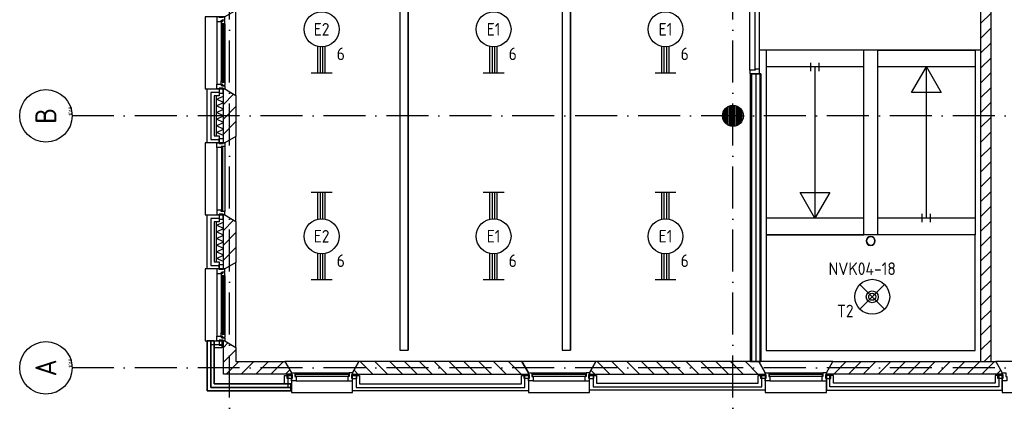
# Model space of a CAD drawing. Header units: millimetres. Extents: x -6587 to 112313, y 244 to 84344.
# Tile 3 of 63: x 14595 to 28681, y 8701 to 14281. Entities that reach past the tile are written whole.
import ezdxf
from ezdxf.enums import TextEntityAlignment as Align

# ---------------------------------------------------------------- set-up
doc = ezdxf.new("R2010")
doc.units = ezdxf.units.MM
doc.header["$LTSCALE"] = 100
doc.linetypes.add('DASHDOT', pattern=[9, 6, -1.5, 0, -1.5])
doc.layers.get('0').update_dxf_attribs({"color": 9, "linetype": 'CONTINUOUS'})
for name, color, linetype in [('AL$1----_ALGEMEEN', 7, 'CONTINUOUS'), ('AL$7----_STRAMIEN', 1, 'DASHDOT'), ('AL21----_BUITENWAND', 4, 'CONTINUOUS'), ('AL21K---_ISOLATIE', 1, 'CONTINUOUS'), ('AL22----_BINNENWAND', 7, 'CONTINUOUS'), ('AL24----_TRAPPEN', 7, 'CONTINUOUS'), ('AL28----_KONSTRUKTIE', 3, 'CONTINUOUS'), ('AL31----_BUITENKOZ', 7, 'CONTINUOUS'), ('AL32----_BINNENKOZ', 7, 'CONTINUOUS'), ('ALL-----_REFLIJNEN', 8, 'CONTINUOUS'), ('ALN-----_BLOCKNAAM', 2, 'CONTINUOUS'), ('ALXA3---_VOLZWART', 14, 'CONTINUOUS'), ('ALXAA---_GEWBETON', 12, 'CONTINUOUS'), ('ALXAB---_PREFABBETON', 1, 'CONTINUOUS'), ('EB63101-_ATTRIB', 2, 'CONTINUOUS'), ('EB63501-_ATTRIB', 2, 'CONTINUOUS'), ('EL63101-_LICHT-ARM', 3, 'CONTINUOUS'), ('EL63501-_NOODVRL-ARM', 3, 'CONTINUOUS'), ('KABELGOOT1', 8, 'CONTINUOUS'), ('LIJN025', 10, 'CONTINUOUS')]:
    doc.layers.add(name, color=color, linetype=linetype)
doc.styles.add('1_8', font='iso', dxfattribs={"width": 0.7, "height": 1.8})
doc.styles.add('2_0', font='iso', dxfattribs={"height": 200})
doc.styles.add('NORATT', font='isocp.shx')
doc.styles.get("Standard").update_dxf_attribs({"font": 'iso.shx'})

# ---------------------------------------------------------------- blocks, each defined once
blk = doc.blocks.new('EJ3T20')
at = {"color": 0}
for p, q in [((-6.25, -1.5), (-6.25, 1.5)), ((6.25, -1.5), (6.25, 1.5)), ((-6.25, 0.52), (-2.44, 0.52)), ((-6.25, 0.17), (-2.49, 0.17)), ((2.44, 0.52), (6.25, 0.52)), ((2.49, 0.17), (6.25, 0.17)), ((-6.25, -0.17), (-2.49, -0.17)), ((-6.25, -0.52), (-2.44, -0.52)), ((2.44, -0.52), (6.25, -0.52)), ((2.49, -0.17), (6.25, -0.17))]:
    blk.add_line(p, q, dxfattribs=at)
blk.add_circle((0, 0), 2.5, dxfattribs=at)
at = {"color": 6, "style": '1_8'}
for tag, flags, p in [('SCHAK', 8, (3.5, 2.75)), ('A_CODE', 8, (0, 0)), ('GROEP', 8, (-3.5, -2.75)), ('KAST', 9, (3.5, -2.75))]:
    blk.add_attdef(tag, text='', height=1.8, dxfattribs=dict(at, flags=flags)).set_placement(p, align=Align.MIDDLE)
blk = doc.blocks.new('ES3G01')
at = {"color": 0}
for p, q in [((-1.77, 1.77), (1.77, -1.77)), ((1.77, 1.77), (-1.77, -1.77))]:
    blk.add_line(p, q, dxfattribs=at)
at = {"color": 6}
blk.add_lwpolyline([(1.77, -1.77), (1.75, -1.75)], dxfattribs=at)
blk.add_circle((0, 0), 2.5)
at = {"color": 0}
for radius in [0.85, 0.5]:
    blk.add_circle((0, 0), radius, dxfattribs=at)
at = {"color": 6, "style": '1_8'}
for tag, flags, p in [('A_CODE', 8, (-3.5, 2.75)), ('SCHAK', 8, (3.5, 2.75)), ('GROEP', 8, (-3.5, -2.75)), ('KAST', 9, (3.5, -2.75))]:
    blk.add_attdef(tag, text='', height=1.8, dxfattribs=dict(at, flags=flags)).set_placement(p, align=Align.MIDDLE)
blk = doc.blocks.new('1010')
at = {"layer": 'AL$7----_STRAMIEN', "color": 7, "linetype": 'Continuous'}
blk.add_circle((0, 750), 750, dxfattribs=at)
at = {"layer": 'AL$7----_STRAMIEN', "color": 3, "linetype": 'Continuous'}
blk.add_attdef('STR-NAAM', text='', height=600, rotation=360, dxfattribs=at).set_placement((0, 750), align=Align.MIDDLE)
at = {"layer": 'ALN-----_BLOCKNAAM', "linetype": 'Continuous'}
blk.add_text('1010', height=100, dxfattribs=at).set_placement((0, 0))
blk = doc.blocks.new('RONDBUIS219X8')
at = {"color": 0, "linetype": 'Continuous'}
for points in [[(109.55, 0, 1), (-109.55, 0, 1)], [(101.55, 0, 1), (-101.55, 0, 1)]]:
    blk.add_lwpolyline(points, format="xyb", close=True, dxfattribs=at)
blk = doc.blocks.new('EH100000')
at = {"linetype": 'ByBlock'}
for p, q in [((1, 0.5), (0, 0.5)), ((1, 0.5, 1), (0, 0.5, 1)), ((0, -0.5, 1), (1, -0.5, 1)), ((1, -0.5), (0, -0.5))]:
    blk.add_line(p, q, dxfattribs=at)
at = {"linetype": 'ByBlock', "invisible_edges": 15}
for points in [[(1, -0.5), (0, -0.5), (0, 0.5), (1, 0.5)], [(0, 0.5), (1, 0.5), (1, 0.5, 1), (0, 0.5, 1)], [(0, -0.5, 1), (1, -0.5, 1), (1, -0.5), (0, -0.5)]]:
    blk.add_3dface(points, dxfattribs=at)
at = {"linetype": 'ByBlock', "style": '2_0', "flags": 8}
blk.add_attdef('FUNCTIE', text='', height=0.5, dxfattribs=at).set_placement((0.5, 0), align=Align.MIDDLE)
at = {"linetype": 'ByBlock', "flags": 9}
blk.add_attdef('SCHOT', text='', height=0.5, dxfattribs=at).set_placement((0.5, 0), align=Align.MIDDLE)
blk = doc.blocks.new('EH100005')
blk.add_lwpolyline([(-1, -0.5), (0, -0.5), (0, 0.5), (-1, 0.5)])
at = {"style": '2_0', "flags": 9}
blk.add_attdef('HULPSTUK', text='', height=0.5, dxfattribs=at).set_placement((0, 0), align=Align.MIDDLE)
blk = doc.blocks.new('A$Cb38f1ce1')
at = {"layer": 'ALXAA---_GEWBETON'}
h = blk.add_hatch(dxfattribs=at)
h.set_pattern_fill('GEWPBET', color=8, scale=100, angle=90, style=0)
h.set_pattern_definition([(90, (21547.848, 6379.993), (-20, 6e-15), [])])
edge = h.paths.add_edge_path()
edge.add_arc((21548, 6380), 150, 0, 360)
at = {"layer": 'AL$1----_ALGEMEEN', "color": 8}
blk.add_lwpolyline([(23617, 6640), (23617, 6640)], dxfattribs=at)
at = {"layer": 'AL$7----_STRAMIEN', "color": 1}
for p, q in [((14348, 1456), (14348, 70113)), ((31593, 6380), (12094, 6380)), ((31593, 2780), (12094, 2780))]:
    blk.add_line(p, q, dxfattribs=at)
blk.add_lwpolyline([(21548, 1456), (21548, 70088)], dxfattribs=at)
at = {"layer": 'AL21----_BUITENWAND', "color": 8}
for p, q in [((14028, 5995), (14028, 6765)), ((14028, 6765), (14197, 6765)), ((14197, 6765), (14197, 6665)), ((14197, 6665), (14128, 6665)), ((14128, 6665), (14128, 6095)), ((14128, 6095), (14197, 6095)), ((14197, 6095), (14197, 5995)), ((14197, 5995), (14028, 5995)), ((14028, 4195), (14028, 4965)), ((14028, 4965), (14197, 4965)), ((14197, 4965), (14197, 4865)), ((14197, 4865), (14128, 4865)), ((14128, 4865), (14128, 4295)), ((14128, 4295), (14197, 4295)), ((14197, 4295), (14197, 4195)), ((14197, 4195), (14028, 4195)), ((14028, 3165), (14028, 2450)), ((14128, 3165), (14028, 3165)), ((14028, 2450), (14028, 3165)), ((14028, 3165), (14128, 3165)), ((14028, 3165), (14028, 2450)), ((14128, 3165), (14028, 3165)), ((14028, 2450), (14028, 3165)), ((14028, 3165), (14128, 3165)), ((14028, 2450), (14028, 3165)), ((14028, 3165), (14238, 3165)), ((14128, 2550), (14128, 3165)), ((14128, 3165), (14128, 2550)), ((14128, 2550), (14128, 3165)), ((14128, 3165), (14128, 2550)), ((14238, 3165), (14238, 3065)), ((14238, 3065), (14128, 3065)), ((14128, 3065), (14128, 2550)), ((15231, 2550), (14128, 2550)), ((14128, 2550), (15231, 2550)), ((15223, 2550), (14128, 2550)), ((14128, 2550), (15223, 2550)), ((14128, 2550), (15131, 2550)), ((15131, 2550), (15131, 2670)), ((15131, 2670), (15231, 2670)), ((15223, 2450), (15223, 2550)), ((15223, 2550), (15223, 2450)), ((15231, 2670), (15231, 2450)), ((15231, 2450), (15231, 2550)), ((15231, 2550), (15231, 2450)), ((16106, 2450), (16106, 2670)), ((16106, 2670), (16206, 2670)), ((16206, 2670), (16206, 2550)), ((16206, 2550), (18521, 2550)), ((18521, 2550), (18521, 2670)), ((18521, 2670), (18621, 2670)), ((18621, 2670), (18621, 2450)), ((19496, 2460), (19496, 2670)), ((19496, 2670), (19596, 2670)), ((19596, 2670), (19596, 2560)), ((19596, 2560), (21910, 2560)), ((21910, 2560), (21910, 2670)), ((21910, 2670), (22010, 2670)), ((22010, 2670), (22010, 2460)), ((22985, 2670), (22885, 2670)), ((22885, 2670), (22885, 2460)), ((22985, 2560), (22985, 2670)), ((25300, 2560), (22985, 2560)), ((25300, 2670), (25300, 2560)), ((25400, 2670), (25300, 2670)), ((25400, 2460), (25400, 2670)), ((14028, 2450), (15231, 2450)), ((15231, 2450), (14028, 2450)), ((14028, 2450), (15223, 2450)), ((15223, 2450), (14028, 2450)), ((15231, 2450), (14028, 2450)), ((18621, 2450), (16106, 2450)), ((22010, 2460), (19496, 2460)), ((22885, 2460), (25400, 2460))]:
    blk.add_line(p, q, dxfattribs=at)
at = {"layer": 'AL21K---_ISOLATIE', "color": 8, "linetype": 'Continuous'}
for p, q in [((14158, 6095), (14158, 6665)), ((14158, 6617), (14258, 6661)), ((14258, 6095), (14258, 6665)), ((14258, 6570), (14158, 6617)), ((14158, 6522), (14258, 6570)), ((14258, 6475), (14158, 6522)), ((14158, 6427), (14258, 6475)), ((14258, 6380), (14158, 6427)), ((14158, 6332), (14258, 6380)), ((14258, 6285), (14158, 6332)), ((14158, 6237), (14258, 6285)), ((14258, 6190), (14158, 6237)), ((14158, 6142), (14258, 6190)), ((14258, 6099), (14158, 6142)), ((14158, 4295), (14158, 4865)), ((14158, 4817), (14258, 4861)), ((14258, 4770), (14158, 4817)), ((14258, 4295), (14258, 4865)), ((14158, 4722), (14258, 4770)), ((14258, 4675), (14158, 4722)), ((14158, 4627), (14258, 4675)), ((14258, 4580), (14158, 4627)), ((14158, 4532), (14258, 4580)), ((14258, 4485), (14158, 4532)), ((14158, 4437), (14258, 4485)), ((14258, 4390), (14158, 4437)), ((14158, 4342), (14258, 4390)), ((14258, 4299), (14158, 4342))]:
    blk.add_line(p, q, dxfattribs=at)
at = {"layer": 'AL22----_BINNENWAND', "color": 8}
for p, q in [((25091, 7698), (25241, 7848)), ((21798, 2870), (21798, 6982)), ((21798, 6982), (21948, 6982)), ((21798, 6982), (21798, 2870)), ((21948, 6982), (21798, 6982)), ((21948, 6982), (21948, 2870)), ((21948, 2870), (21948, 6982)), ((21948, 2870), (21798, 2870)), ((21798, 2870), (21948, 2870))]:
    blk.add_line(p, q, dxfattribs=at)
at = {"layer": 'AL22----_BINNENWAND', "color": 8, "linetype": 'Continuous'}
for p, q in [((21813, 6982), (21813, 2870)), ((21813, 6982), (21813, 2870)), ((21933, 6982), (21933, 2870)), ((21933, 6982), (21933, 2870))]:
    blk.add_line(p, q, dxfattribs=at)
at = {"layer": 'AL24----_TRAPPEN', "color": 8}
for points in [[(22025, 7320), (22025, 5116), (22025, 4680), (23420, 4680), (23420, 5764), (23420, 7320), (22025, 7320)], [(23420, 7080), (22025, 7080)], [(22721, 7080), (22721, 4920)], [(25012, 7080), (23617, 7080)], [(24315, 4920), (24315, 7080)], [(23420, 4920), (22025, 4920)], [(25012, 4920), (23617, 4920)], [(23420, 4680), (22025, 4680)], [(25012, 4680), (23617, 4680)]]:
    blk.add_lwpolyline(points, dxfattribs=at)
for points in [[(25012, 7320), (25012, 4680), (23620, 4680), (23620, 7320)], [(24315, 7080), (24526, 6713), (24103, 6713)], [(22721, 4920), (22509, 5287), (22933, 5287)], [(22025, 4680), (22025, 3030), (25012, 3030), (25012, 4680)]]:
    blk.add_lwpolyline(points, close=True, dxfattribs=at)
at = {"layer": 'AL28----_KONSTRUKTIE', "color": 8}
for p, q in [((25091, 8834), (25091, 2870)), ((25241, 2870), (25241, 8834)), ((14258, 6765), (14278, 6765)), ((14258, 5995), (14258, 6765)), ((14278, 6765), (14438, 6673)), ((14438, 6673), (14438, 6087)), ((14438, 6087), (14278, 5995)), ((14278, 5995), (14258, 5995)), ((14258, 4965), (14278, 4965)), ((14258, 4195), (14258, 4965)), ((14278, 4965), (14438, 4873)), ((14438, 4873), (14438, 4287)), ((14438, 4287), (14278, 4195)), ((14278, 4195), (14258, 4195)), ((16198, 2870), (16106, 2710)), ((18528, 2870), (16198, 2870)), ((18621, 2710), (18528, 2870)), ((19588, 2870), (19496, 2710)), ((21918, 2870), (19588, 2870)), ((22010, 2710), (21918, 2870)), ((22885, 2710), (22978, 2870)), ((22978, 2870), (25307, 2870)), ((25091, 2870), (25241, 2870)), ((25307, 2870), (25400, 2710)), ((16106, 2710), (16106, 2690)), ((16106, 2690), (18621, 2690)), ((18621, 2690), (18621, 2710)), ((19496, 2710), (19496, 2690)), ((19496, 2690), (22010, 2690)), ((22010, 2690), (22010, 2710)), ((22885, 2690), (22885, 2710)), ((25400, 2690), (22885, 2690)), ((25400, 2710), (25400, 2690))]:
    blk.add_line(p, q, dxfattribs=at)
at = {"layer": 'AL28----_KONSTRUKTIE', "color": 8, "linetype": 'Continuous'}
for p, q in [((14258, 3165), (14278, 3165)), ((14258, 2690), (14258, 3165)), ((14278, 3165), (14438, 3073)), ((14438, 3073), (14438, 2870)), ((14438, 2870), (15138, 2870)), ((15138, 2870), (15231, 2710)), ((15231, 2690), (14258, 2690)), ((15231, 2710), (15231, 2690))]:
    blk.add_line(p, q, dxfattribs=at)
at = {"layer": 'AL28----_KONSTRUKTIE', "color": 8}
blk.add_circle((21548, 6380), 150, dxfattribs=at)
at = {"layer": 'AL31----_BUITENKOZ', "color": 8}
for points in [[(14278, 6765), (14438, 6673), (14438, 7887), (14278, 7795), (13998, 7795), (13998, 6765)], [(14278, 7795), (14253, 7795), (14253, 7785), (14197, 7785), (14197, 7795), (14164, 7795), (14164, 7728), (14227, 7728), (14227, 7745), (14242, 7745), (14242, 7751), (14278, 7751)], [(14281, 7738), (14276, 7741), (14276, 7748), (14247, 7748), (14247, 7725), (14242, 7725), (14242, 7733), (14227, 7733), (14227, 7728), (14227, 7681), (14240, 7679), (14240, 7696), (14281, 7696)], [(14278, 7696), (14265, 7696), (14265, 7679), (14278, 7679)], [(14278, 6765), (14253, 6765), (14253, 6775), (14197, 6775), (14197, 6765), (14164, 6765), (14164, 6832), (14227, 6832), (14227, 6815), (14242, 6815), (14242, 6809), (14278, 6809)], [(14253, 6775), (14197, 6775), (14197, 6704), (14253, 6704)], [(14281, 6822), (14276, 6819), (14276, 6812), (14247, 6812), (14247, 6835), (14242, 6835), (14242, 6827), (14227, 6827), (14227, 6832), (14227, 6879), (14240, 6881), (14240, 6864), (14281, 6864)], [(14278, 6864), (14265, 6864), (14265, 6881), (14278, 6881)], [(14278, 4965), (14438, 4873), (14438, 6087), (14278, 5995), (13998, 5995), (13998, 4965)], [(14253, 5985), (14197, 5985), (14197, 6056), (14253, 6056)], [(14253, 4975), (14197, 4975), (14197, 4904), (14253, 4904)], [(14278, 3165), (14438, 3073), (14438, 4287), (14278, 4195), (13998, 4195), (13998, 3165)], [(14253, 4185), (14197, 4185), (14197, 4256), (14253, 4256)], [(14278, 4195), (14253, 4195), (14253, 4185), (14197, 4185), (14197, 4195), (14164, 4195), (14164, 4128), (14227, 4128), (14227, 4145), (14242, 4145), (14242, 4151), (14278, 4151)], [(14281, 4138), (14276, 4141), (14276, 4148), (14247, 4148), (14247, 4125), (14242, 4125), (14242, 4133), (14227, 4133), (14227, 4128), (14227, 4081), (14240, 4079), (14240, 4096), (14281, 4096)], [(14278, 4096), (14265, 4096), (14265, 4079), (14278, 4079)], [(14281, 3222), (14276, 3219), (14276, 3212), (14247, 3212), (14247, 3235), (14242, 3235), (14242, 3227), (14227, 3227), (14227, 3232), (14227, 3279), (14240, 3281), (14240, 3264), (14281, 3264)], [(14278, 3264), (14265, 3264), (14265, 3281), (14278, 3281)], [(14278, 3165), (14253, 3165), (14253, 3175), (14197, 3175), (14197, 3165), (14164, 3165), (14164, 3232), (14227, 3232), (14227, 3215), (14242, 3215), (14242, 3209), (14278, 3209)], [(14253, 3175), (14197, 3175), (14197, 3104), (14253, 3104)], [(16106, 2710), (16198, 2870), (15138, 2870), (15231, 2710), (15231, 2430), (16106, 2430)], [(19496, 2710), (19588, 2870), (18528, 2870), (18621, 2710), (18621, 2430), (19496, 2430)], [(22885, 2710), (22978, 2870), (21918, 2870), (22010, 2710), (22010, 2430), (22885, 2430)], [(26275, 2710), (26367, 2870), (25307, 2870), (25400, 2710), (25400, 2430), (26275, 2430)], [(15241, 2685), (15241, 2629), (15170, 2629), (15170, 2685)], [(16096, 2685), (16096, 2629), (16167, 2629), (16167, 2685)], [(18631, 2685), (18631, 2629), (18560, 2629), (18560, 2685)], [(19486, 2685), (19486, 2629), (19557, 2629), (19557, 2685)], [(22020, 2685), (22020, 2629), (21949, 2629), (21949, 2685)], [(22875, 2685), (22875, 2629), (22946, 2629), (22946, 2685)], [(25410, 2685), (25410, 2629), (25339, 2629), (25339, 2685)]]:
    blk.add_lwpolyline(points, close=True, dxfattribs=at)
for points in [[(14164, 7728), (14164, 6832)], [(14227, 7681), (14227, 6879)], [(14281, 7696), (14281, 6864)], [(14164, 5928), (14164, 5032)], [(14278, 5945), (14278, 5015)], [(14164, 4128), (14164, 3232)], [(14281, 4096), (14281, 3264)], [(14227, 4081), (14227, 3279)], [(15281, 2710), (16056, 2710)], [(18671, 2710), (19446, 2710)], [(22060, 2710), (22835, 2710)], [(15298, 2596), (16039, 2596)], [(18688, 2596), (19429, 2596)], [(22077, 2596), (22818, 2596)]]:
    blk.add_lwpolyline(points, dxfattribs=at)
at = {"layer": 'AL31----_BUITENKOZ', "color": 8, "linetype": 'Continuous'}
for points in [[(14263, 7694), (14242, 7694), (14242, 6866), (14263, 6866)], [(14278, 5945), (14278, 5945), (14227, 5945), (14227, 5928), (14164, 5928), (14164, 5928), (14164, 5928), (14164, 5928), (14164, 5928), (14164, 5995), (14197, 5995), (14197, 5985), (14253, 5985), (14253, 5995), (14253, 5995), (14278, 5995)], [(14252, 5940), (14231, 5940), (14231, 5020), (14252, 5020)], [(14278, 5015), (14278, 5015), (14227, 5015), (14227, 5032), (14164, 5032), (14164, 5032), (14164, 5032), (14164, 5032), (14164, 5032), (14164, 4965), (14197, 4965), (14197, 4975), (14253, 4975), (14253, 4965), (14253, 4965), (14278, 4965)], [(14263, 4094), (14242, 4094), (14242, 3266), (14263, 3266)], [(15281, 2710), (15281, 2710), (15281, 2659), (15298, 2659), (15298, 2596), (15298, 2596), (15298, 2596), (15298, 2596), (15298, 2596), (15231, 2596), (15231, 2629), (15241, 2629), (15241, 2685), (15231, 2685), (15231, 2685), (15231, 2710)], [(15286, 2684), (15286, 2663), (16051, 2663), (16051, 2684)], [(16056, 2710), (16056, 2710), (16056, 2659), (16039, 2659), (16039, 2596), (16039, 2596), (16039, 2596), (16039, 2596), (16039, 2596), (16106, 2596), (16106, 2629), (16096, 2629), (16096, 2685), (16106, 2685), (16106, 2685), (16106, 2710)], [(18671, 2710), (18671, 2710), (18671, 2659), (18688, 2659), (18688, 2596), (18688, 2596), (18688, 2596), (18688, 2596), (18688, 2596), (18621, 2596), (18621, 2629), (18631, 2629), (18631, 2685), (18621, 2685), (18621, 2685), (18621, 2710)], [(18676, 2684), (18676, 2663), (19441, 2663), (19441, 2684)], [(19446, 2710), (19446, 2710), (19446, 2659), (19429, 2659), (19429, 2596), (19429, 2596), (19429, 2596), (19429, 2596), (19429, 2596), (19496, 2596), (19496, 2629), (19486, 2629), (19486, 2685), (19496, 2685), (19496, 2685), (19496, 2710)], [(22060, 2710), (22060, 2710), (22060, 2659), (22077, 2659), (22077, 2596), (22077, 2596), (22077, 2596), (22077, 2596), (22077, 2596), (22010, 2596), (22010, 2629), (22020, 2629), (22020, 2685), (22010, 2685), (22010, 2685), (22010, 2710)], [(22065, 2684), (22065, 2663), (22830, 2663), (22830, 2684)], [(22835, 2710), (22835, 2710), (22835, 2659), (22818, 2659), (22818, 2596), (22818, 2596), (22818, 2596), (22818, 2596), (22818, 2596), (22885, 2596), (22885, 2629), (22875, 2629), (22875, 2685), (22885, 2685), (22885, 2685), (22885, 2710)], [(25450, 2710), (25450, 2710), (25450, 2659), (25467, 2659), (25467, 2596), (25467, 2596), (25467, 2596), (25467, 2596), (25467, 2596), (25400, 2596), (25400, 2629), (25410, 2629), (25410, 2685), (25400, 2685), (25400, 2685), (25400, 2710)]]:
    blk.add_lwpolyline(points, close=True, dxfattribs=at)
at = {"layer": 'AL32----_BINNENKOZ', "color": 8}
for p, q in [((21791, 7032), (21791, 8082)), ((21867, 7049), (21867, 8065)), ((21930, 7049), (21930, 8065)), ((25097, 7320), (21927, 7320)), ((22663, 7020), (22663, 7140)), ((22783, 7020), (22783, 7140)), ((24256, 4860), (24256, 4980)), ((24376, 4860), (24376, 4980))]:
    blk.add_line(p, q, dxfattribs=at)
blk.add_lwpolyline([(21791, 6982), (21930, 6982), (21930, 7049), (21867, 7049), (21867, 7032), (21791, 7032), (21791, 6982)], dxfattribs=at)
at = {"layer": 'ALL-----_REFLIJNEN', "color": 8, "linetype": 'Continuous'}
for p, q in [((21873, 6982), (21873, 2870)), ((14197, 6715), (14078, 6715)), ((14078, 6715), (14078, 6045)), ((14078, 6045), (14197, 6045)), ((14197, 4915), (14078, 4915)), ((14078, 4915), (14078, 4245)), ((14078, 4245), (14197, 4245)), ((14078, 3165), (14078, 2500)), ((14078, 2500), (14078, 3165)), ((14078, 3165), (14078, 2500)), ((14078, 2500), (14078, 3165)), ((14078, 2500), (14078, 3115)), ((14078, 3115), (14238, 3115)), ((15181, 2670), (15181, 2500)), ((16156, 2670), (16156, 2500)), ((18571, 2500), (18571, 2670)), ((19546, 2670), (19546, 2510)), ((21960, 2510), (21960, 2670)), ((22935, 2510), (22935, 2670)), ((25350, 2670), (25350, 2510)), ((14078, 2500), (15231, 2500)), ((15231, 2500), (14078, 2500)), ((14078, 2500), (15223, 2500)), ((15223, 2500), (14078, 2500)), ((15181, 2500), (14078, 2500)), ((16156, 2500), (18571, 2500)), ((19546, 2510), (21960, 2510)), ((25350, 2510), (22935, 2510))]:
    blk.add_line(p, q, dxfattribs=at)
at = {"layer": 'ALXA3---_VOLZWART', "color": 8}
for p, q in [((14197, 6715), (14078, 6715)), ((14078, 6715), (14078, 6045)), ((14078, 6045), (14197, 6045)), ((14197, 4915), (14078, 4915)), ((14078, 4915), (14078, 4245)), ((14078, 4245), (14197, 4245)), ((14078, 3165), (14078, 2500)), ((14078, 2500), (14078, 3165)), ((14078, 3165), (14078, 2500)), ((14078, 2500), (14078, 3165)), ((14078, 2500), (14078, 3115)), ((14078, 3115), (14238, 3115)), ((15181, 2670), (15181, 2500)), ((16156, 2670), (16156, 2500)), ((18571, 2500), (18571, 2670)), ((19546, 2670), (19546, 2510)), ((21960, 2510), (21960, 2670)), ((22935, 2510), (22935, 2670)), ((25350, 2670), (25350, 2510)), ((14078, 2500), (15231, 2500)), ((15231, 2500), (14078, 2500)), ((14078, 2500), (15223, 2500)), ((15223, 2500), (14078, 2500)), ((15181, 2500), (14078, 2500)), ((16156, 2500), (18571, 2500)), ((19546, 2510), (21960, 2510)), ((25350, 2510), (22935, 2510))]:
    blk.add_line(p, q, dxfattribs=at)
at = {"layer": 'ALXAB---_PREFABBETON', "color": 8}
for p, q in [((25091, 7486), (25241, 7636)), ((25091, 7274), (25241, 7424)), ((25091, 7061), (25241, 7211)), ((25091, 6849), (25241, 6999)), ((14258, 6756), (14267, 6765)), ((25091, 6637), (25241, 6787)), ((14258, 6544), (14405, 6691)), ((14258, 6332), (14438, 6512)), ((25091, 6425), (25241, 6575)), ((25091, 6213), (25241, 6363)), ((14258, 6120), (14438, 6300)), ((25091, 6001), (25241, 6151)), ((25091, 5789), (25241, 5939)), ((25091, 5577), (25241, 5727)), ((25091, 5364), (25241, 5514)), ((25091, 5152), (25241, 5302)), ((25091, 4940), (25241, 5090)), ((14258, 4956), (14267, 4965)), ((14258, 4744), (14405, 4891)), ((25091, 4728), (25241, 4878)), ((14258, 4532), (14438, 4712)), ((25091, 4516), (25241, 4666)), ((14258, 4320), (14438, 4500)), ((25091, 4304), (25241, 4454)), ((25091, 4092), (25241, 4242)), ((25091, 3879), (25241, 4029)), ((25091, 3667), (25241, 3817)), ((25091, 3455), (25241, 3605)), ((25091, 3243), (25241, 3393)), ((14324, 3138), (14258, 3072)), ((25091, 3031), (25241, 3181)), ((14438, 3040), (14258, 2860)), ((25142, 2870), (25241, 2969)), ((14480, 2870), (14300, 2690)), ((14692, 2870), (14512, 2690)), ((14904, 2870), (14724, 2690)), ((15116, 2870), (14936, 2690)), ((16215, 2870), (16395, 2690)), ((16427, 2870), (16607, 2690)), ((16639, 2870), (16819, 2690)), ((16851, 2870), (17031, 2690)), ((17064, 2870), (17244, 2690)), ((17276, 2870), (17456, 2690)), ((17488, 2870), (17668, 2690)), ((17700, 2870), (17880, 2690)), ((17912, 2870), (18092, 2690)), ((18124, 2870), (18304, 2690)), ((18336, 2870), (18516, 2690)), ((19605, 2870), (19785, 2690)), ((19817, 2870), (19997, 2690)), ((20029, 2870), (20209, 2690)), ((20241, 2870), (20421, 2690)), ((20454, 2870), (20634, 2690)), ((20666, 2870), (20846, 2690)), ((20878, 2870), (21058, 2690)), ((21090, 2870), (21270, 2690)), ((21302, 2870), (21482, 2690)), ((21514, 2870), (21694, 2690)), ((21726, 2870), (21906, 2690)), ((23169, 2870), (22989, 2690)), ((23381, 2870), (23201, 2690)), ((23593, 2870), (23413, 2690)), ((23805, 2870), (23625, 2690)), ((24017, 2870), (23837, 2690)), ((24230, 2870), (24050, 2690)), ((24442, 2870), (24262, 2690)), ((24654, 2870), (24474, 2690)), ((24866, 2870), (24686, 2690)), ((25078, 2870), (24898, 2690)), ((25290, 2870), (25110, 2690)), ((15208, 2750), (15148, 2690)), ((16127, 2746), (16183, 2690)), ((19517, 2746), (19573, 2690)), ((25379, 2746), (25322, 2690))]:
    blk.add_line(p, q, dxfattribs=at)
at = {"layer": 'AL$7----_STRAMIEN', "xscale": 0.5, "yscale": 0.5, "zscale": 0.5, "rotation": 90}
for p, values in [((12094, 6380), {'STR-NAAM': 'B'}), ((12094, 2780), {'STR-NAAM': 'A'})]:
    blk.add_blockref('1010', p, dxfattribs=at).add_auto_attribs(values)
at = {"layer": 'AL28----_KONSTRUKTIE', "color": 8, "xscale": 0.6, "yscale": 0.6, "zscale": 0.6}
blk.add_blockref('RONDBUIS219X8', (23519, 4593), dxfattribs=at)
at = {"layer": 'KABELGOOT1', "yscale": 119.9999999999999, "zscale": 60}
for name, p, xscale, rotation in [('EH100000', (16843, 3035, 3650), 9142, 90), ('EH100000', (19164, 3035, 3650), 9142, 90), ('EH100005', (16843, 3035, 3650), 60, 270), ('EH100005', (19164, 3035, 3650), 60, 270)]:
    blk.add_blockref(name, p, dxfattribs=dict(at, xscale=xscale, rotation=rotation))

msp = doc.modelspace()

# ---------------------------------------------------------------- block references
at = {"layer": 'EL63101-_LICHT-ARM'}
ref = msp.add_blockref('EJ3T20', (18914, 14144, 3500), dxfattribs=dict(at, xscale=100, yscale=100, zscale=100, rotation=90))
ref.add_attrib('A_CODE', 'E2', dxfattribs={"layer": 'EB63101-_ATTRIB', "color": 1, "height": 180, "style": 'NORATT', "flags": 8}).set_placement((18914, 14144, 3500), align=Align.MIDDLE)
ref.add_attrib('GROEP', '6', dxfattribs={"layer": 'EB63101-_ATTRIB', "color": 1, "height": 180, "style": 'NORATT', "flags": 8}).set_placement((19189, 13794, 3500), align=Align.MIDDLE)
ref = msp.add_blockref('EJ3T20', (21374, 14144, 3500), dxfattribs=dict(at, xscale=100, yscale=100, zscale=100, rotation=90))
ref.add_attrib('A_CODE', 'E1', dxfattribs={"layer": 'EB63101-_ATTRIB', "color": 1, "height": 180, "style": 'NORATT', "flags": 8}).set_placement((21374, 14144, 3500), align=Align.MIDDLE)
ref.add_attrib('GROEP', '6', dxfattribs={"layer": 'EB63101-_ATTRIB', "color": 1, "height": 180, "style": 'NORATT', "flags": 8}).set_placement((21649, 13794, 3500), align=Align.MIDDLE)
ref = msp.add_blockref('EJ3T20', (23834, 14144, 3500), dxfattribs=dict(at, xscale=100, yscale=100, zscale=100, rotation=90))
ref.add_attrib('A_CODE', 'E1', dxfattribs={"layer": 'EB63101-_ATTRIB', "color": 1, "height": 180, "style": 'NORATT', "flags": 8}).set_placement((23834, 14144, 3500), align=Align.MIDDLE)
ref.add_attrib('GROEP', '6', dxfattribs={"layer": 'EB63101-_ATTRIB', "color": 1, "height": 180, "style": 'NORATT', "flags": 8}).set_placement((24109, 13794, 3500), align=Align.MIDDLE)
ref = msp.add_blockref('EJ3T20', (18914, 11188, 3500), dxfattribs=dict(at, xscale=100, yscale=100, zscale=100, rotation=90))
ref.add_attrib('A_CODE', 'E2', dxfattribs={"layer": 'EB63101-_ATTRIB', "color": 1, "height": 180, "style": 'NORATT', "flags": 8}).set_placement((18914, 11188, 3500), align=Align.MIDDLE)
ref.add_attrib('GROEP', '6', dxfattribs={"layer": 'EB63101-_ATTRIB', "color": 1, "height": 180, "style": 'NORATT', "flags": 8}).set_placement((19189, 10838, 3500), align=Align.MIDDLE)
ref = msp.add_blockref('EJ3T20', (21374, 11188, 3500), dxfattribs=dict(at, xscale=100, yscale=100, zscale=100, rotation=90))
ref.add_attrib('A_CODE', 'E1', dxfattribs={"layer": 'EB63101-_ATTRIB', "color": 1, "height": 180, "style": 'NORATT', "flags": 8}).set_placement((21374, 11188, 3500), align=Align.MIDDLE)
ref.add_attrib('GROEP', '6', dxfattribs={"layer": 'EB63101-_ATTRIB', "color": 1, "height": 180, "style": 'NORATT', "flags": 8}).set_placement((21649, 10838, 3500), align=Align.MIDDLE)
ref = msp.add_blockref('EJ3T20', (23834, 11188, 3500), dxfattribs=dict(at, xscale=100, yscale=100, zscale=100, rotation=90))
ref.add_attrib('A_CODE', 'E1', dxfattribs={"layer": 'EB63101-_ATTRIB', "color": 1, "height": 180, "style": 'NORATT', "flags": 8}).set_placement((23834, 11188, 3500), align=Align.MIDDLE)
ref.add_attrib('GROEP', '6', dxfattribs={"layer": 'EB63101-_ATTRIB', "color": 1, "height": 180, "style": 'NORATT', "flags": 8}).set_placement((24109, 10838, 3500), align=Align.MIDDLE)
at = {"layer": 'EL63501-_NOODVRL-ARM'}
ref = msp.add_blockref('ES3G01', (26791, 10322), dxfattribs=dict(at, xscale=100, yscale=100, zscale=100))
ref.add_attrib('A_CODE', 'T2', dxfattribs={"layer": 'EB63501-_ATTRIB', "color": 1, "height": 180, "style": '1_8', "flags": 8}).set_placement((26406, 10120), align=Align.MIDDLE)
ref.add_attrib('GROEP', 'NVK04-18', dxfattribs={"layer": 'EB63501-_ATTRIB', "color": 1, "height": 180, "style": '1_8', "flags": 8}).set_placement((26648, 10724), align=Align.MIDDLE)
at = {"layer": 'LIJN025'}
msp.add_blockref('A$Cb38f1ce1', (3251, 6527), dxfattribs=at)

doc.saveas('drawing.dxf')
